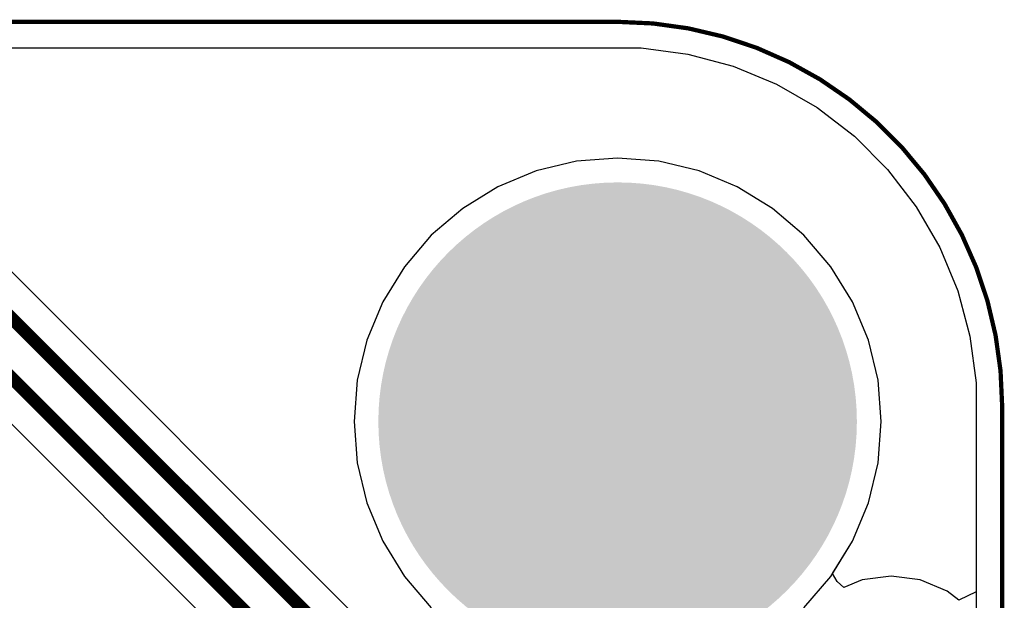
# Model space of a CAD drawing. Header units: inches. Extents: x 0 to 41, y 0 to 25.4.
# Tile 10 of 10: x 29.5 to 41, y 18.6 to 25.4. Entities that reach past the tile are written whole.
import ezdxf

# ---------------------------------------------------------------- set-up
doc = ezdxf.new("R2010")
doc.units = ezdxf.units.IN
for name, color, linetype in [('Board', 56, 'Continuous'), ('BOTTOM', 5, 'Continuous'), ('Bottom Solder', 6, 'Continuous'), ('Pad Holes', 156, 'Continuous'), ('TOP', 1, 'Continuous'), ('Top Solder', 216, 'Continuous')]:
    doc.layers.add(name, color=color, linetype=linetype)

msp = doc.modelspace()

# ---------------------------------------------------------------- hatches: boundary and pattern name
at = {"layer": 'BOTTOM'}
h = msp.add_hatch(color=5, dxfattribs=at)
edge = h.paths.add_edge_path()
edge.add_arc((36.5, 20.68), 1.5, 0, 360)
at = {"layer": 'Bottom Solder'}
h = msp.add_hatch(color=6, dxfattribs=at)
edge = h.paths.add_edge_path()
edge.add_arc((36.5, 20.68), 2.8, 0, 360)
at = {"layer": 'Pad Holes'}
h = msp.add_hatch(color=7, dxfattribs=at)
edge = h.paths.add_edge_path()
edge.add_arc((36.5, 20.68), 1.6, 0, 360)
at = {"layer": 'TOP'}
h = msp.add_hatch(color=1, dxfattribs=at)
edge = h.paths.add_edge_path()
edge.add_arc((36.5, 20.68), 1.5, 0, 360)
at = {"layer": 'Top Solder'}
h = msp.add_hatch(color=216, dxfattribs=at)
edge = h.paths.add_edge_path()
edge.add_arc((36.5, 20.68), 2.8, 0, 360)

# ---------------------------------------------------------------- linework, layer by layer
at = {"layer": 'Board', "const_width": 0.05}
for points in [[(4.5, 25.36), (36.5, 25.36)], [(41, 4.5), (41, 20.86)]]:
    msp.add_lwpolyline(points, dxfattribs=at)
at = {"layer": 'Board', "const_width": 0.025}
for points in [[(36.488, 25.36, 1), (36.513, 25.36, 1)], [(36.488, 25.36, 1), (36.513, 25.36, 1)], [(40.988, 20.86, 1), (41.013, 20.86, 1)], [(40.988, 20.86, 1), (41.013, 20.86, 1)]]:
    msp.add_lwpolyline(points, format="xyb", close=True, dxfattribs=at)
at = {"layer": 'Board', "const_width": 0.05}
msp.add_lwpolyline([(36.5, 25.36, -0.414214), (41, 20.86)], format="xyb", dxfattribs=at)
at = {"layer": 'BOTTOM'}
for p, q in [((25.275, 25.054), (36.5, 25.054)), ((36.5, 25.054), (36.775, 25.054)), ((36.775, 25.054), (37.32, 24.982)), ((37.32, 24.982), (37.851, 24.84)), ((37.851, 24.84), (38.359, 24.63)), ((38.359, 24.63), (38.835, 24.355)), ((38.835, 24.355), (39.271, 24.02)), ((39.271, 24.02), (39.66, 23.631)), ((36.5, 23.765), (36.018, 23.727)), ((36.983, 23.727), (36.5, 23.765)), ((36.018, 23.727), (35.547, 23.614)), ((37.453, 23.614), (36.983, 23.727)), ((39.66, 23.631), (39.995, 23.195)), ((35.547, 23.614), (35.1, 23.428)), ((37.9, 23.428), (37.453, 23.614)), ((35.1, 23.428), (34.687, 23.175)), ((38.313, 23.175), (37.9, 23.428)), ((34.687, 23.175), (34.319, 22.861)), ((38.681, 22.861), (38.313, 23.175)), ((39.995, 23.195), (40.27, 22.719)), ((34.319, 22.861), (34.005, 22.493)), ((38.995, 22.493), (38.681, 22.861)), ((40.27, 22.719), (40.48, 22.211)), ((34.005, 22.493), (33.752, 22.08)), ((39.248, 22.08), (38.995, 22.493)), ((40.48, 22.211), (40.622, 21.68)), ((33.752, 22.08), (33.566, 21.633)), ((39.434, 21.633), (39.248, 22.08)), ((40.622, 21.68), (40.694, 21.135)), ((33.566, 21.633), (33.454, 21.163)), ((39.547, 21.163), (39.434, 21.633)), ((33.454, 21.163), (33.416, 20.68)), ((39.585, 20.68), (39.547, 21.163)), ((40.694, 21.135), (40.694, 20.86)), ((40.694, 20.86), (40.694, 4.5)), ((33.416, 20.68), (33.454, 20.197)), ((39.547, 20.197), (39.585, 20.68)), ((33.454, 20.197), (33.566, 19.727)), ((39.434, 19.727), (39.547, 20.197)), ((33.566, 19.727), (33.752, 19.28)), ((39.248, 19.28), (39.434, 19.727)), ((33.752, 19.28), (34.005, 18.867)), ((38.995, 18.867), (39.248, 19.28)), ((34.005, 18.867), (34.319, 18.499)), ((38.681, 18.499), (38.995, 18.867))]:
    msp.add_line(p, q, dxfattribs=at)
at = {"layer": 'TOP'}
for p, q in [((25.275, 25.054), (36.5, 25.054)), ((36.5, 25.054), (36.775, 25.054)), ((36.775, 25.054), (37.32, 24.982)), ((37.32, 24.982), (37.851, 24.84)), ((37.851, 24.84), (38.359, 24.63)), ((38.359, 24.63), (38.835, 24.355)), ((38.835, 24.355), (39.271, 24.02)), ((39.271, 24.02), (39.66, 23.631)), ((36.5, 23.765), (36.018, 23.727)), ((36.983, 23.727), (36.5, 23.765)), ((36.018, 23.727), (35.547, 23.614)), ((37.453, 23.614), (36.983, 23.727)), ((39.66, 23.631), (39.995, 23.195)), ((35.547, 23.614), (35.1, 23.428)), ((37.9, 23.428), (37.453, 23.614)), ((34.738, 17.102), (28.414, 23.427)), ((35.1, 23.428), (34.687, 23.175)), ((38.313, 23.175), (37.9, 23.428)), ((34.687, 23.175), (34.319, 22.861)), ((38.681, 22.861), (38.313, 23.175)), ((39.995, 23.195), (40.27, 22.719)), ((34.319, 22.861), (34.005, 22.493)), ((38.995, 22.493), (38.681, 22.861)), ((40.27, 22.719), (40.48, 22.211)), ((34.005, 22.493), (33.752, 22.08)), ((39.248, 22.08), (38.995, 22.493)), ((27.742, 22.318), (33.505, 16.554)), ((40.48, 22.211), (40.622, 21.68)), ((33.752, 22.08), (33.566, 21.633)), ((39.434, 21.633), (39.248, 22.08)), ((40.622, 21.68), (40.694, 21.135)), ((33.566, 21.633), (33.454, 21.163)), ((39.547, 21.163), (39.434, 21.633)), ((33.454, 21.163), (33.416, 20.68)), ((39.585, 20.68), (39.547, 21.163)), ((40.694, 21.135), (40.694, 20.86)), ((40.694, 20.86), (40.694, 18.688)), ((33.416, 20.68), (33.454, 20.197)), ((39.547, 20.197), (39.585, 20.68)), ((33.454, 20.197), (33.566, 19.727)), ((39.434, 19.727), (39.547, 20.197)), ((33.566, 19.727), (33.752, 19.28)), ((39.248, 19.28), (39.434, 19.727)), ((33.752, 19.28), (34.005, 18.867)), ((39.016, 18.9), (39.248, 19.28)), ((39.068, 18.806), (39.016, 18.9)), ((34.005, 18.867), (34.319, 18.499)), ((39.148, 18.738), (39.068, 18.806)), ((39.361, 18.827), (39.148, 18.738)), ((39.7, 18.871), (39.361, 18.827)), ((40.039, 18.827), (39.7, 18.871)), ((40.356, 18.696), (40.039, 18.827)), ((40.494, 18.589), (40.356, 18.696)), ((40.694, 18.688), (40.494, 18.589))]:
    msp.add_line(p, q, dxfattribs=at)
at = {"layer": 'TOP', "const_width": 0.15}
for points in [[(28.143, 23.157), (34.468, 16.832)], [(27.9, 22.7), (33.887, 16.713)]]:
    msp.add_lwpolyline(points, dxfattribs=at)

doc.saveas('drawing.dxf')
